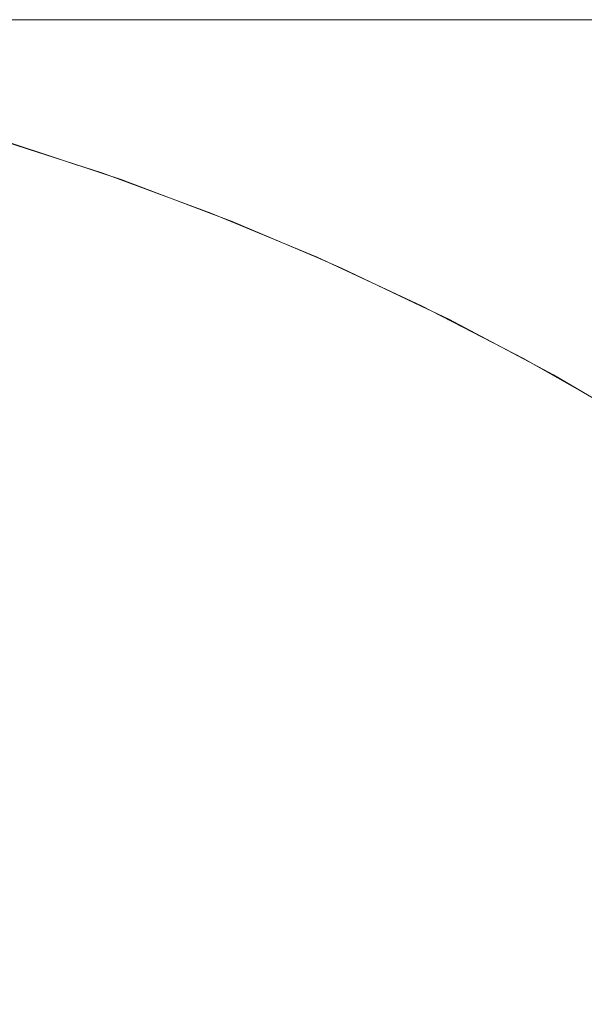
# Model space of a CAD drawing. Header units: centimetres. Extents: x -26 to 27.3, y -21.7 to -19.9.
# Tile 94 of 202: x -8.1605 to -8.1403, y -19.8951 to -19.8599. Entities that reach past the tile are written whole.
import ezdxf

# ---------------------------------------------------------------- set-up
doc = ezdxf.new("R2010")
doc.units = ezdxf.units.CM
doc.header["$LTSCALE"] = 2.54
doc.layers.add('Lucido design-1', color=7, linetype='Continuous')

# ---------------------------------------------------------------- blocks, each defined once
blk = doc.blocks.new('Gruppo-4-1')
at = {"color": 7, "linetype": 'Continuous', "lineweight": 9}
for points, invisible_edges in [([(27.209853, -19.859935, 330.489196), (27.209853, -19.859888, 330.486121), (-25.890147, -19.859888, 330.486121), (-25.890147, -19.859935, 330.489196)], 8), ([(-25.890147, -19.859888, 329.886121), (-8.064718, -19.859888, 330.271699), (-8.072527, -19.859888, 330.268367)], 9), ([(-25.890147, -19.859888, 329.886121), (-8.048712, -19.859888, 330.277355), (-8.056775, -19.859888, 330.274697)], 9), ([(-25.890147, -19.859888, 329.886121), (-8.155849, -19.859888, 330.198116), (-8.160453, -19.859888, 330.190983)], 9), ([(-8.056775, -19.859888, 330.274697), (-8.064718, -19.859888, 330.271699), (-25.890147, -19.859888, 329.886121)], 10), ([(-8.072527, -19.859888, 330.268367), (-8.080188, -19.859888, 330.264707), (-25.890147, -19.859888, 329.886121)], 10), ([(-25.890147, -19.859888, 329.886121), (-25.890147, -19.859888, 330.486121), (-8.007108, -19.859888, 330.285401), (-8.015551, -19.859888, 330.284502)], 10), ([(-8.015551, -19.859888, 330.284502), (-8.023947, -19.859888, 330.283245), (-25.890147, -19.859888, 329.886121)], 10), ([(-25.890147, -19.859888, 329.886121), (-8.134538, -19.859888, 330.224509), (-8.140281, -19.859888, 330.218256)], 9), ([(-25.890147, -19.859888, 329.886121), (-8.115791, -19.859888, 330.241729), (-8.122282, -19.859888, 330.236256)], 9), ([(-25.890147, -19.859888, 329.886121), (-8.102142, -19.859888, 330.251823), (-8.109074, -19.859888, 330.246921)], 9), ([(-25.890147, -19.859888, 329.886121), (-8.087686, -19.859888, 330.260724), (-8.095008, -19.859888, 330.256427)], 9), ([(-8.080188, -19.859888, 330.264707), (-8.087686, -19.859888, 330.260724), (-25.890147, -19.859888, 329.886121)], 10), ([(-25.890147, -19.859888, 329.886121), (-8.032283, -19.859888, 330.281633), (-8.040543, -19.859888, 330.279668)], 9), ([(-8.023947, -19.859888, 330.283245), (-8.032283, -19.859888, 330.281633), (-25.890147, -19.859888, 329.886121)], 10), ([(-25.890147, -19.859888, 329.886121), (-8.145754, -19.859888, 330.211765), (-8.150946, -19.859888, 330.205048)], 9), ([(-25.890147, -19.859888, 329.886121), (-8.128535, -19.859888, 330.230513), (-8.134538, -19.859888, 330.224509)], 9), ([(-8.140281, -19.859888, 330.218256), (-8.145754, -19.859888, 330.211765), (-25.890147, -19.859888, 329.886121)], 10), ([(-8.109074, -19.859888, 330.246921), (-8.115791, -19.859888, 330.241729), (-25.890147, -19.859888, 329.886121)], 10), ([(-8.122282, -19.859888, 330.236256), (-8.128535, -19.859888, 330.230513), (-25.890147, -19.859888, 329.886121)], 10), ([(-8.095008, -19.859888, 330.256427), (-8.102142, -19.859888, 330.251823), (-25.890147, -19.859888, 329.886121)], 10), ([(-8.040543, -19.859888, 330.279668), (-8.048712, -19.859888, 330.277355), (-25.890147, -19.859888, 329.886121)], 10), ([(-8.150946, -19.859888, 330.205048), (-8.155849, -19.859888, 330.198116), (-25.890147, -19.859888, 329.886121)], 10), ([(-25.890147, -19.859888, 330.486121), (9.309853, -19.859888, 330.286121), (-7.990147, -19.859888, 330.286121)], 9), ([(9.309853, -19.859888, 330.286121), (-25.890147, -19.859888, 330.486121), (27.209853, -19.859888, 330.486121)], 9), ([(-7.990147, -19.859888, 330.286121), (-7.998635, -19.859888, 330.285941), (-25.890147, -19.859888, 330.486121)], 10), ([(-7.998635, -19.859888, 330.285941), (-8.007108, -19.859888, 330.285401), (-25.890147, -19.859888, 330.486121)], 10), ([(-25.890147, -19.859935, 330.489196), (-25.890147, -19.860002, 330.490482), (27.209853, -19.860002, 330.490482), (27.209853, -19.859935, 330.489196)], 10), ([(27.209853, -19.860149, 330.493342), (27.209853, -19.860002, 330.490482), (-25.890147, -19.860002, 330.490482), (-25.890147, -19.860149, 330.493342)], 10), ([(-8.164839, -19.859983, 330.174199), (-8.160944, -19.859983, 330.181534), (-8.157336, -19.860249, 330.179519), (-8.161149, -19.860249, 330.172339)], 15), ([(-8.16475, -19.859888, 330.18366), (-8.160453, -19.859888, 330.190983), (-8.15674, -19.859983, 330.188697), (-8.160944, -19.859983, 330.181534)], 14), ([(-8.160944, -19.859983, 330.181534), (-8.15674, -19.859983, 330.188697), (-8.153221, -19.860249, 330.18653), (-8.157336, -19.860249, 330.179519)], 15), ([(-8.160453, -19.859888, 330.190983), (-8.155849, -19.859888, 330.198116), (-8.152237, -19.859983, 330.195675), (-8.15674, -19.859983, 330.188697)], 14), ([(-8.15674, -19.859983, 330.188697), (-8.152237, -19.859983, 330.195675), (-8.148813, -19.860249, 330.193361), (-8.153221, -19.860249, 330.18653)], 15), ([(-8.155849, -19.859888, 330.198116), (-8.150946, -19.859888, 330.205048), (-8.147441, -19.859983, 330.202456), (-8.152237, -19.859983, 330.195675)], 14), ([(-8.152237, -19.859983, 330.195675), (-8.147441, -19.859983, 330.202456), (-8.144119, -19.860249, 330.199998), (-8.148813, -19.860249, 330.193361)], 15), ([(-8.150946, -19.859888, 330.205048), (-8.145754, -19.859888, 330.211765), (-8.142362, -19.859983, 330.209027), (-8.147441, -19.859983, 330.202456)], 14), ([(-8.147441, -19.859983, 330.202456), (-8.142362, -19.859983, 330.209027), (-8.139147, -19.860249, 330.20643), (-8.144119, -19.860249, 330.199998)], 15), ([(-8.145754, -19.859888, 330.211765), (-8.140281, -19.859888, 330.218256), (-8.137009, -19.859983, 330.215376), (-8.142362, -19.859983, 330.209027)], 14), ([(-8.142362, -19.859983, 330.209027), (-8.137009, -19.859983, 330.215376), (-8.133906, -19.860249, 330.212646), (-8.139147, -19.860249, 330.20643)], 15), ([(-25.890147, -19.860149, 330.493342), (-25.890147, -19.860288, 330.494835), (27.209853, -19.860288, 330.494835), (27.209853, -19.860149, 330.493342)], 10), ([(27.209853, -19.860535, 330.497478), (27.209853, -19.860288, 330.494835), (-25.890147, -19.860288, 330.494835), (-25.890147, -19.860535, 330.497478)], 10), ([(-8.164654, -19.860249, 330.165004), (-8.161149, -19.860249, 330.172339), (-8.157475, -19.860686, 330.170487), (-8.160905, -19.860686, 330.163309)], 15), ([(-8.161149, -19.860249, 330.172339), (-8.157336, -19.860249, 330.179519), (-8.153744, -19.860686, 330.177512), (-8.157475, -19.860686, 330.170487)], 15), ([(-8.157336, -19.860249, 330.179519), (-8.153221, -19.860249, 330.18653), (-8.149718, -19.860686, 330.184373), (-8.153744, -19.860686, 330.177512)], 15), ([(-8.153221, -19.860249, 330.18653), (-8.148813, -19.860249, 330.193361), (-8.145404, -19.860686, 330.191057), (-8.149718, -19.860686, 330.184373)], 15), ([(-8.148813, -19.860249, 330.193361), (-8.144119, -19.860249, 330.199998), (-8.140811, -19.860686, 330.197552), (-8.145404, -19.860686, 330.191057)], 15), ([(-8.144119, -19.860249, 330.199998), (-8.139147, -19.860249, 330.20643), (-8.135946, -19.860686, 330.203846), (-8.140811, -19.860686, 330.197552)], 15), ([(-25.890147, -19.860535, 330.497478), (-25.890147, -19.860764, 330.499171), (27.209853, -19.860764, 330.499171), (27.209853, -19.860535, 330.497478)], 10), ([(27.209853, -19.861093, 330.501599), (27.209853, -19.860764, 330.499171), (-25.890147, -19.860764, 330.499171), (-25.890147, -19.861093, 330.501599)], 10), ([(-8.166836, -19.860686, 330.14855), (-8.164027, -19.860686, 330.155992), (-8.160233, -19.861292, 330.154468), (-8.16298, -19.861292, 330.147187)], 15), ([(-8.164027, -19.860686, 330.155992), (-8.160905, -19.860686, 330.163309), (-8.157179, -19.861292, 330.161625), (-8.160233, -19.861292, 330.154468)], 15), ([(-8.160905, -19.860686, 330.163309), (-8.157475, -19.860686, 330.170487), (-8.153824, -19.861292, 330.168646), (-8.157179, -19.861292, 330.161625)], 15), ([(-8.157475, -19.860686, 330.170487), (-8.153744, -19.860686, 330.177512), (-8.150174, -19.861292, 330.175518), (-8.153824, -19.861292, 330.168646)], 15), ([(-8.153744, -19.860686, 330.177512), (-8.149718, -19.860686, 330.184373), (-8.146236, -19.861292, 330.182229), (-8.150174, -19.861292, 330.175518)], 15), ([(-8.149718, -19.860686, 330.184373), (-8.145404, -19.860686, 330.191057), (-8.142016, -19.861292, 330.188767), (-8.146236, -19.861292, 330.182229)], 15), ([(-8.145404, -19.860686, 330.191057), (-8.140811, -19.860686, 330.197552), (-8.137523, -19.861292, 330.19512), (-8.142016, -19.861292, 330.188767)], 15), ([(-8.140811, -19.860686, 330.197552), (-8.135946, -19.860686, 330.203846), (-8.132764, -19.861292, 330.201277), (-8.137523, -19.861292, 330.19512)], 15), ([(-25.890147, -19.861093, 330.501599), (-25.890147, -19.861428, 330.503483), (27.209853, -19.861428, 330.503483), (27.209853, -19.861093, 330.501599)], 10), ([(27.209853, -19.861823, 330.505696), (27.209853, -19.861428, 330.503483), (-25.890147, -19.861428, 330.503483), (-25.890147, -19.861823, 330.505696)], 10), ([(-8.165416, -19.861292, 330.139797), (-8.16298, -19.861292, 330.147187), (-8.159155, -19.862065, 330.145836), (-8.161537, -19.862065, 330.138609)], 15), ([(-8.16298, -19.861292, 330.147187), (-8.160233, -19.861292, 330.154468), (-8.156468, -19.862065, 330.152955), (-8.159155, -19.862065, 330.145836)], 15), ([(-8.160233, -19.861292, 330.154468), (-8.157179, -19.861292, 330.161625), (-8.153482, -19.862065, 330.159953), (-8.156468, -19.862065, 330.152955)], 15), ([(-8.157179, -19.861292, 330.161625), (-8.153824, -19.861292, 330.168646), (-8.150201, -19.862065, 330.166819), (-8.153482, -19.862065, 330.159953)], 15), ([(-8.153824, -19.861292, 330.168646), (-8.150174, -19.861292, 330.175518), (-8.146632, -19.862065, 330.173539), (-8.150201, -19.862065, 330.166819)], 15), ([(-8.150174, -19.861292, 330.175518), (-8.146236, -19.861292, 330.182229), (-8.142781, -19.862065, 330.180102), (-8.146632, -19.862065, 330.173539)], 15), ([(-8.146236, -19.861292, 330.182229), (-8.142016, -19.861292, 330.188767), (-8.138655, -19.862065, 330.186495), (-8.142781, -19.862065, 330.180102)], 15), ([(-8.142016, -19.861292, 330.188767), (-8.137523, -19.861292, 330.19512), (-8.134261, -19.862065, 330.192708), (-8.138655, -19.862065, 330.186495)], 15), ([(-25.890147, -19.861823, 330.505696), (-25.890147, -19.86228, 330.507761), (27.209853, -19.86228, 330.507761), (27.209853, -19.861823, 330.505696)], 10), ([(-8.165371, -19.862065, 330.123885), (-8.16361, -19.862065, 330.131288), (-8.159721, -19.863005, 330.130275), (-8.161442, -19.863005, 330.123038)], 15), ([(-8.16361, -19.862065, 330.131288), (-8.161537, -19.862065, 330.138609), (-8.157694, -19.863005, 330.137432), (-8.159721, -19.863005, 330.130275)], 15), ([(-8.161537, -19.862065, 330.138609), (-8.159155, -19.862065, 330.145836), (-8.155366, -19.863005, 330.144497), (-8.157694, -19.863005, 330.137432)], 15), ([(-8.159155, -19.862065, 330.145836), (-8.156468, -19.862065, 330.152955), (-8.152739, -19.863005, 330.151456), (-8.155366, -19.863005, 330.144497)], 15), ([(-8.156468, -19.862065, 330.152955), (-8.153482, -19.862065, 330.159953), (-8.14982, -19.863005, 330.158298), (-8.152739, -19.863005, 330.151456)], 15), ([(-8.153482, -19.862065, 330.159953), (-8.150201, -19.862065, 330.166819), (-8.146613, -19.863005, 330.16501), (-8.14982, -19.863005, 330.158298)], 15), ([(-8.150201, -19.862065, 330.166819), (-8.146632, -19.862065, 330.173539), (-8.143124, -19.863005, 330.171579), (-8.146613, -19.863005, 330.16501)], 15), ([(-8.146632, -19.862065, 330.173539), (-8.142781, -19.862065, 330.180102), (-8.139359, -19.863005, 330.177995), (-8.143124, -19.863005, 330.171579)], 15), ([(-8.142781, -19.862065, 330.180102), (-8.138655, -19.862065, 330.186495), (-8.135325, -19.863005, 330.184245), (-8.139359, -19.863005, 330.177995)], 15), ([(27.209853, -19.862723, 330.509763), (27.209853, -19.86228, 330.507761), (-25.890147, -19.86228, 330.507761), (-25.890147, -19.862723, 330.509763)], 10), ([(-25.890147, -19.862723, 330.509763), (-25.890147, -19.863316, 330.511998), (27.209853, -19.863316, 330.511998), (27.209853, -19.862723, 330.509763)], 10), ([(-8.164744, -19.863005, 330.100982), (-8.163956, -19.863005, 330.108379), (-8.160015, -19.864108, 330.107874), (-8.160786, -19.864108, 330.100645)], 15), ([(-8.163956, -19.863005, 330.108379), (-8.162855, -19.863005, 330.115735), (-8.158939, -19.864108, 330.115064), (-8.160015, -19.864108, 330.107874)], 15), ([(-8.162855, -19.863005, 330.115735), (-8.161442, -19.863005, 330.123038), (-8.157559, -19.864108, 330.122201), (-8.158939, -19.864108, 330.115064)], 15), ([(-8.161442, -19.863005, 330.123038), (-8.159721, -19.863005, 330.130275), (-8.155877, -19.864108, 330.129274), (-8.157559, -19.864108, 330.122201)], 15), ([(-8.159721, -19.863005, 330.130275), (-8.157694, -19.863005, 330.137432), (-8.153896, -19.864108, 330.136269), (-8.155877, -19.864108, 330.129274)], 15), ([(-8.157694, -19.863005, 330.137432), (-8.155366, -19.863005, 330.144497), (-8.15162, -19.864108, 330.143173), (-8.153896, -19.864108, 330.136269)], 15), ([(-8.155366, -19.863005, 330.144497), (-8.152739, -19.863005, 330.151456), (-8.149053, -19.864108, 330.149975), (-8.15162, -19.864108, 330.143173)], 15), ([(-8.152739, -19.863005, 330.151456), (-8.14982, -19.863005, 330.158298), (-8.1462, -19.864108, 330.156662), (-8.149053, -19.864108, 330.149975)], 15), ([(-8.14982, -19.863005, 330.158298), (-8.146613, -19.863005, 330.16501), (-8.143065, -19.864108, 330.163221), (-8.1462, -19.864108, 330.156662)], 15), ([(-8.146613, -19.863005, 330.16501), (-8.143124, -19.863005, 330.171579), (-8.139655, -19.864108, 330.169642), (-8.143065, -19.864108, 330.163221)], 15), ([(-8.143124, -19.863005, 330.171579), (-8.139359, -19.863005, 330.177995), (-8.135976, -19.864108, 330.175912), (-8.139655, -19.864108, 330.169642)], 15), ([(27.209853, -19.863793, 330.513793), (27.209853, -19.863316, 330.511998), (-25.890147, -19.863316, 330.511998), (-25.890147, -19.863793, 330.513793)], 10), ([(-25.890147, -19.863793, 330.513793), (-25.890147, -19.864536, 330.516186), (27.209853, -19.864536, 330.516186), (27.209853, -19.863793, 330.513793)], 10), ([(-8.160865, -19.864271, 329.886121), (-8.161402, -19.864108, 330.086121), (-8.157482, -19.865374, 330.086121)], 9), ([(-8.161402, -19.864108, 330.086121), (-8.161248, -19.864108, 330.09339), (-8.157331, -19.865374, 330.093223), (-8.157482, -19.865374, 330.086121)], 7), ([(-8.161248, -19.864108, 330.09339), (-8.160786, -19.864108, 330.100645), (-8.156879, -19.865374, 330.100312), (-8.157331, -19.865374, 330.093223)], 15), ([(-8.156865, -19.86569, 329.881762), (-8.160893, -19.864362, 329.881762), (-8.160865, -19.864271, 329.886121), (-8.157486, -19.865385, 329.886121)], 11), ([(-8.157482, -19.865374, 330.086121), (-8.157486, -19.865385, 329.886121), (-8.160865, -19.864271, 329.886121)], 9), ([(-8.160786, -19.864108, 330.100645), (-8.160015, -19.864108, 330.107874), (-8.156127, -19.865374, 330.107376), (-8.156879, -19.865374, 330.100312)], 15), ([(-8.160015, -19.864108, 330.107874), (-8.158939, -19.864108, 330.115064), (-8.155075, -19.865374, 330.114401), (-8.156127, -19.865374, 330.107376)], 15), ([(-8.158939, -19.864108, 330.115064), (-8.157559, -19.864108, 330.122201), (-8.153726, -19.865374, 330.121375), (-8.155075, -19.865374, 330.114401)], 15), ([(-8.157559, -19.864108, 330.122201), (-8.155877, -19.864108, 330.129274), (-8.152082, -19.865374, 330.128286), (-8.153726, -19.865374, 330.121375)], 15), ([(-8.155877, -19.864108, 330.129274), (-8.153896, -19.864108, 330.136269), (-8.150147, -19.865374, 330.135121), (-8.152082, -19.865374, 330.128286)], 15), ([(-8.153896, -19.864108, 330.136269), (-8.15162, -19.864108, 330.143173), (-8.147923, -19.865374, 330.141867), (-8.150147, -19.865374, 330.135121)], 15), ([(-8.15162, -19.864108, 330.143173), (-8.149053, -19.864108, 330.149975), (-8.145415, -19.865374, 330.148513), (-8.147923, -19.865374, 330.141867)], 15), ([(-8.149053, -19.864108, 330.149975), (-8.1462, -19.864108, 330.156662), (-8.142627, -19.865374, 330.155047), (-8.145415, -19.865374, 330.148513)], 15), ([(-8.1462, -19.864108, 330.156662), (-8.143065, -19.864108, 330.163221), (-8.139565, -19.865374, 330.161456), (-8.142627, -19.865374, 330.155047)], 15), ([(-8.143065, -19.864108, 330.163221), (-8.139655, -19.864108, 330.169642), (-8.136233, -19.865374, 330.16773), (-8.139565, -19.865374, 330.161456)], 15), ([(27.209853, -19.865031, 330.517778), (27.209853, -19.864536, 330.516186), (-25.890147, -19.864536, 330.516186), (-25.890147, -19.865031, 330.517778)], 10), ([(-8.160971, -19.864617, 329.877629), (-8.156953, -19.865941, 329.877629), (-8.157099, -19.866353, 329.873515), (-8.161098, -19.865034, 329.873515)], 15), ([(-8.160893, -19.864362, 329.881762), (-8.156865, -19.86569, 329.881762), (-8.156953, -19.865941, 329.877629), (-8.160971, -19.864617, 329.877629)], 15), ([(-25.890147, -19.865031, 330.517778), (-25.890147, -19.865938, 330.520317), (27.209853, -19.865938, 330.520317), (27.209853, -19.865031, 330.517778)], 10), ([(-8.161098, -19.865034, 329.873515), (-8.157099, -19.866353, 329.873515), (-8.157301, -19.866924, 329.869425), (-8.161276, -19.865613, 329.869425)], 15), ([(-8.161276, -19.865613, 329.869425), (-8.157301, -19.866924, 329.869425), (-8.157558, -19.867653, 329.865368), (-8.161502, -19.866353, 329.865368)], 15), ([(-8.156833, -19.8656, 329.886121), (-8.157486, -19.865385, 329.886121), (-8.157482, -19.865374, 330.086121)], 10), ([(-8.157486, -19.865385, 329.886121), (-8.156833, -19.8656, 329.886121), (-8.156865, -19.86569, 329.881762)], 10), ([(-8.156833, -19.8656, 329.886121), (-8.157482, -19.865374, 330.086121), (-8.15362, -19.866798, 330.086121)], 9), ([(-8.157482, -19.865374, 330.086121), (-8.157331, -19.865374, 330.093223), (-8.153473, -19.866798, 330.093059), (-8.15362, -19.866798, 330.086121)], 7), ([(-8.157331, -19.865374, 330.093223), (-8.156879, -19.865374, 330.100312), (-8.153031, -19.866798, 330.099985), (-8.153473, -19.866798, 330.093059)], 15), ([(-8.156865, -19.86569, 329.881762), (-8.152897, -19.867187, 329.881762), (-8.152996, -19.867434, 329.877629), (-8.156953, -19.865941, 329.877629)], 15), ([(-8.156879, -19.865374, 330.100312), (-8.156127, -19.865374, 330.107376), (-8.152296, -19.866798, 330.106885), (-8.153031, -19.866798, 330.099985)], 15), ([(-8.152897, -19.867187, 329.881762), (-8.156865, -19.86569, 329.881762), (-8.156833, -19.8656, 329.886121), (-8.153625, -19.866811, 329.886121)], 11), ([(-8.15362, -19.866798, 330.086121), (-8.153625, -19.866811, 329.886121), (-8.156833, -19.8656, 329.886121)], 9), ([(-8.156127, -19.865374, 330.107376), (-8.155075, -19.865374, 330.114401), (-8.151269, -19.866798, 330.113749), (-8.152296, -19.866798, 330.106885)], 15), ([(-8.155075, -19.865374, 330.114401), (-8.153726, -19.865374, 330.121375), (-8.149951, -19.866798, 330.120562), (-8.151269, -19.866798, 330.113749)], 15), ([(-8.153726, -19.865374, 330.121375), (-8.152082, -19.865374, 330.128286), (-8.148345, -19.866798, 330.127313), (-8.149951, -19.866798, 330.120562)], 15), ([(-8.152082, -19.865374, 330.128286), (-8.150147, -19.865374, 330.135121), (-8.146454, -19.866798, 330.13399), (-8.148345, -19.866798, 330.127313)], 15), ([(-8.150147, -19.865374, 330.135121), (-8.147923, -19.865374, 330.141867), (-8.144282, -19.866798, 330.140581), (-8.146454, -19.866798, 330.13399)], 15), ([(-8.147923, -19.865374, 330.141867), (-8.145415, -19.865374, 330.148513), (-8.141832, -19.866798, 330.147073), (-8.144282, -19.866798, 330.140581)], 15), ([(-8.145415, -19.865374, 330.148513), (-8.142627, -19.865374, 330.155047), (-8.139108, -19.866798, 330.153456), (-8.141832, -19.866798, 330.147073)], 15), ([(-8.142627, -19.865374, 330.155047), (-8.139565, -19.865374, 330.161456), (-8.136116, -19.866798, 330.159718), (-8.139108, -19.866798, 330.153456)], 15), ([(27.209853, -19.866436, 330.521712), (27.209853, -19.865938, 330.520317), (-25.890147, -19.865938, 330.520317), (-25.890147, -19.866436, 330.521712)], 10), ([(-8.156953, -19.865941, 329.877629), (-8.152996, -19.867434, 329.877629), (-8.153159, -19.867839, 329.873515), (-8.157099, -19.866353, 329.873515)], 15), ([(-8.161502, -19.866353, 329.865368), (-8.157558, -19.867653, 329.865368), (-8.157871, -19.868539, 329.86135), (-8.161777, -19.867251, 329.86135)], 15), ([(-8.157099, -19.866353, 329.873515), (-8.153159, -19.867839, 329.873515), (-8.153385, -19.868402, 329.869425), (-8.157301, -19.866924, 329.869425)], 15), ([(-25.890147, -19.866436, 330.521712), (-25.890147, -19.867517, 330.524383), (27.209853, -19.867517, 330.524383), (27.209853, -19.866436, 330.521712)], 10), ([(-8.157301, -19.866924, 329.869425), (-8.153385, -19.868402, 329.869425), (-8.153673, -19.869119, 329.865368), (-8.157558, -19.867653, 329.865368)], 15), ([(-8.152861, -19.867099, 329.886121), (-8.153625, -19.866811, 329.886121), (-8.15362, -19.866798, 330.086121)], 10), ([(-8.153625, -19.866811, 329.886121), (-8.152861, -19.867099, 329.886121), (-8.152897, -19.867187, 329.881762)], 10), ([(-8.152861, -19.867099, 329.886121), (-8.15362, -19.866798, 330.086121), (-8.149823, -19.868378, 330.086121)], 9), ([(-8.15362, -19.866798, 330.086121), (-8.153473, -19.866798, 330.093059), (-8.149679, -19.868378, 330.092898), (-8.149823, -19.868378, 330.086121)], 7), ([(-8.153473, -19.866798, 330.093059), (-8.153031, -19.866798, 330.099985), (-8.149248, -19.868378, 330.099663), (-8.149679, -19.868378, 330.092898)], 15), ([(-8.153031, -19.866798, 330.099985), (-8.152296, -19.866798, 330.106885), (-8.14853, -19.868378, 330.106403), (-8.149248, -19.868378, 330.099663)], 15), ([(-8.148996, -19.868852, 329.881762), (-8.152897, -19.867187, 329.881762), (-8.152861, -19.867099, 329.886121), (-8.149829, -19.868393, 329.886121)], 11), ([(-8.149823, -19.868378, 330.086121), (-8.149829, -19.868393, 329.886121), (-8.152861, -19.867099, 329.886121)], 9), ([(-8.152296, -19.866798, 330.106885), (-8.151269, -19.866798, 330.113749), (-8.147526, -19.868378, 330.113107), (-8.14853, -19.868378, 330.106403)], 15), ([(-8.151269, -19.866798, 330.113749), (-8.149951, -19.866798, 330.120562), (-8.146239, -19.868378, 330.119762), (-8.147526, -19.868378, 330.113107)], 15), ([(-8.149951, -19.866798, 330.120562), (-8.148345, -19.866798, 330.127313), (-8.144671, -19.868378, 330.126356), (-8.146239, -19.868378, 330.119762)], 15), ([(-8.148345, -19.866798, 330.127313), (-8.146454, -19.866798, 330.13399), (-8.142824, -19.868378, 330.132878), (-8.144671, -19.868378, 330.126356)], 15), ([(-8.146454, -19.866798, 330.13399), (-8.144282, -19.866798, 330.140581), (-8.140702, -19.868378, 330.139316), (-8.142824, -19.868378, 330.132878)], 15), ([(-8.144282, -19.866798, 330.140581), (-8.141832, -19.866798, 330.147073), (-8.138309, -19.868378, 330.145658), (-8.140702, -19.868378, 330.139316)], 15), ([(-8.141832, -19.866798, 330.147073), (-8.139108, -19.866798, 330.153456), (-8.135649, -19.868378, 330.151892), (-8.138309, -19.868378, 330.145658)], 15), ([(-8.161777, -19.867251, 329.86135), (-8.157871, -19.868539, 329.86135), (-8.158239, -19.869579, 329.857377), (-8.162101, -19.868307, 329.857377)], 15), ([(-8.152996, -19.867434, 329.877629), (-8.149106, -19.869094, 329.877629), (-8.149285, -19.869492, 329.873515), (-8.153159, -19.867839, 329.873515)], 15), ([(-8.152897, -19.867187, 329.881762), (-8.148996, -19.868852, 329.881762), (-8.149106, -19.869094, 329.877629), (-8.152996, -19.867434, 329.877629)], 15), ([(27.209853, -19.868005, 330.525586), (27.209853, -19.867517, 330.524383), (-25.890147, -19.867517, 330.524383), (-25.890147, -19.868005, 330.525586)], 10), ([(-8.157558, -19.867653, 329.865368), (-8.153673, -19.869119, 329.865368), (-8.154023, -19.869991, 329.86135), (-8.157871, -19.868539, 329.86135)], 15), ([(-25.890147, -19.868005, 330.525586), (-25.890147, -19.869273, 330.528376), (27.209853, -19.869273, 330.528376), (27.209853, -19.868005, 330.525586)], 10), ([(-8.153159, -19.867839, 329.873515), (-8.149285, -19.869492, 329.873515), (-8.149535, -19.870044, 329.869425), (-8.153385, -19.868402, 329.869425)], 15), ([(-8.162101, -19.868307, 329.857377), (-8.158239, -19.869579, 329.857377), (-8.15866, -19.870772, 329.853456), (-8.162471, -19.869516, 329.853456)], 15), ([(-8.153385, -19.868402, 329.869425), (-8.149535, -19.870044, 329.869425), (-8.149854, -19.870749, 329.865368), (-8.153673, -19.869119, 329.865368)], 15), ([(-8.148957, -19.868765, 329.886121), (-8.149829, -19.868393, 329.886121), (-8.149823, -19.868378, 330.086121)], 10), ([(-8.149829, -19.868393, 329.886121), (-8.148957, -19.868765, 329.886121), (-8.148996, -19.868852, 329.881762)], 10), ([(-8.148957, -19.868765, 329.886121), (-8.149823, -19.868378, 330.086121), (-8.146098, -19.870112, 330.086121)], 9), ([(-8.149823, -19.868378, 330.086121), (-8.149679, -19.868378, 330.092898), (-8.145957, -19.870112, 330.09274), (-8.146098, -19.870112, 330.086121)], 7), ([(-8.149679, -19.868378, 330.092898), (-8.149248, -19.868378, 330.099663), (-8.145536, -19.870112, 330.099347), (-8.145957, -19.870112, 330.09274)], 15), ([(-8.149248, -19.868378, 330.099663), (-8.14853, -19.868378, 330.106403), (-8.144835, -19.870112, 330.10593), (-8.145536, -19.870112, 330.099347)], 15), ([(-8.14853, -19.868378, 330.106403), (-8.147526, -19.868378, 330.113107), (-8.143855, -19.870112, 330.112477), (-8.144835, -19.870112, 330.10593)], 15), ([(-8.147526, -19.868378, 330.113107), (-8.146239, -19.868378, 330.119762), (-8.142598, -19.870112, 330.118977), (-8.143855, -19.870112, 330.112477)], 15), ([(-8.146239, -19.868378, 330.119762), (-8.144671, -19.868378, 330.126356), (-8.141066, -19.870112, 330.125418), (-8.142598, -19.870112, 330.118977)], 15), ([(-8.144671, -19.868378, 330.126356), (-8.142824, -19.868378, 330.132878), (-8.139262, -19.870112, 330.131787), (-8.141066, -19.870112, 330.125418)], 15), ([(-8.142824, -19.868378, 330.132878), (-8.140702, -19.868378, 330.139316), (-8.13719, -19.870112, 330.138075), (-8.139262, -19.870112, 330.131787)], 15), ([(-8.140702, -19.868378, 330.139316), (-8.138309, -19.868378, 330.145658), (-8.134852, -19.870112, 330.144269), (-8.13719, -19.870112, 330.138075)], 15), ([(-8.157871, -19.868539, 329.86135), (-8.154023, -19.869991, 329.86135), (-8.154435, -19.871015, 329.857377), (-8.158239, -19.869579, 329.857377)], 15), ([(-8.148996, -19.868852, 329.881762), (-8.145169, -19.87068, 329.881762), (-8.145289, -19.870918, 329.877629), (-8.149106, -19.869094, 329.877629)], 15), ([(-8.145169, -19.87068, 329.881762), (-8.148996, -19.868852, 329.881762), (-8.148957, -19.868765, 329.886121), (-8.146105, -19.870128, 329.886121)], 11), ([(-8.146098, -19.870112, 330.086121), (-8.146105, -19.870128, 329.886121), (-8.148957, -19.868765, 329.886121)], 9), ([(-8.153673, -19.869119, 329.865368), (-8.149854, -19.870749, 329.865368), (-8.150241, -19.871605, 329.86135), (-8.154023, -19.869991, 329.86135)], 15), ([(-8.149106, -19.869094, 329.877629), (-8.145289, -19.870918, 329.877629), (-8.145486, -19.871308, 329.873515), (-8.149285, -19.869492, 329.873515)], 15), ([(27.209853, -19.869736, 330.529396), (27.209853, -19.869273, 330.528376), (-25.890147, -19.869273, 330.528376), (-25.890147, -19.869736, 330.529396)], 10), ([(-8.162471, -19.869516, 329.853456), (-8.15866, -19.870772, 329.853456), (-8.159135, -19.872115, 329.849594), (-8.162888, -19.870878, 329.849594)], 15), ([(-8.158239, -19.869579, 329.857377), (-8.154435, -19.871015, 329.857377), (-8.154907, -19.872189, 329.853456), (-8.15866, -19.870772, 329.853456)], 15), ([(-8.149285, -19.869492, 329.873515), (-8.145486, -19.871308, 329.873515), (-8.145759, -19.871849, 329.869425), (-8.149535, -19.870044, 329.869425)], 15), ([(-25.890147, -19.869736, 330.529396), (-25.890147, -19.871201, 330.532289), (27.209853, -19.871201, 330.532289), (27.209853, -19.869736, 330.529396)], 10), ([(-8.154023, -19.869991, 329.86135), (-8.150241, -19.871605, 329.86135), (-8.150695, -19.872611, 329.857377), (-8.154435, -19.871015, 329.857377)], 15), ([(-8.149535, -19.870044, 329.869425), (-8.145759, -19.871849, 329.869425), (-8.146107, -19.872539, 329.865368), (-8.149854, -19.870749, 329.865368)], 15), ([(-8.145127, -19.870595, 329.886121), (-8.146105, -19.870128, 329.886121), (-8.146098, -19.870112, 330.086121)], 10), ([(-8.146105, -19.870128, 329.886121), (-8.145127, -19.870595, 329.886121), (-8.145169, -19.87068, 329.881762)], 10), ([(-8.145127, -19.870595, 329.886121), (-8.146098, -19.870112, 330.086121), (-8.14245, -19.871996, 330.086121)], 9), ([(-8.146098, -19.870112, 330.086121), (-8.145957, -19.870112, 330.09274), (-8.142313, -19.871996, 330.092585), (-8.14245, -19.871996, 330.086121)], 7), ([(-8.145957, -19.870112, 330.09274), (-8.145536, -19.870112, 330.099347), (-8.141902, -19.871996, 330.099038), (-8.142313, -19.871996, 330.092585)], 15), ([(-8.145536, -19.870112, 330.099347), (-8.144835, -19.870112, 330.10593), (-8.141217, -19.871996, 330.105467), (-8.141902, -19.871996, 330.099038)], 15), ([(-8.144835, -19.870112, 330.10593), (-8.143855, -19.870112, 330.112477), (-8.140259, -19.871996, 330.111861), (-8.141217, -19.871996, 330.105467)], 15), ([(-8.143855, -19.870112, 330.112477), (-8.142598, -19.870112, 330.118977), (-8.139032, -19.871996, 330.118209), (-8.140259, -19.871996, 330.111861)], 15), ([(-8.142598, -19.870112, 330.118977), (-8.141066, -19.870112, 330.125418), (-8.137536, -19.871996, 330.124499), (-8.139032, -19.871996, 330.118209)], 15), ([(-8.141066, -19.870112, 330.125418), (-8.139262, -19.870112, 330.131787), (-8.135774, -19.871996, 330.130719), (-8.137536, -19.871996, 330.124499)], 15), ([(-8.141424, -19.87267, 329.881762), (-8.145169, -19.87068, 329.881762), (-8.145127, -19.870595, 329.886121), (-8.142459, -19.872012, 329.886121)], 11), ([(-8.14245, -19.871996, 330.086121), (-8.142459, -19.872012, 329.886121), (-8.145127, -19.870595, 329.886121)], 9), ([(-8.162888, -19.870878, 329.849594), (-8.159135, -19.872115, 329.849594), (-8.159662, -19.873606, 329.845798), (-8.163351, -19.87239, 329.845798)], 15), ([(-8.15866, -19.870772, 329.853456), (-8.154907, -19.872189, 329.853456), (-8.155438, -19.873511, 329.849594), (-8.159135, -19.872115, 329.849594)], 15), ([(-8.149854, -19.870749, 329.865368), (-8.146107, -19.872539, 329.865368), (-8.14653, -19.873378, 329.86135), (-8.150241, -19.871605, 329.86135)], 15), ([(-8.145289, -19.870918, 329.877629), (-8.141554, -19.872902, 329.877629), (-8.141767, -19.873283, 329.873515), (-8.145486, -19.871308, 329.873515)], 15), ([(-8.145169, -19.87068, 329.881762), (-8.141424, -19.87267, 329.881762), (-8.141554, -19.872902, 329.877629), (-8.145289, -19.870918, 329.877629)], 15), ([(27.209853, -19.871627, 330.533133), (27.209853, -19.871201, 330.532289), (-25.890147, -19.871201, 330.532289), (-25.890147, -19.871627, 330.533133)], 10), ([(-8.154435, -19.871015, 329.857377), (-8.150695, -19.872611, 329.857377), (-8.151216, -19.873764, 329.853456), (-8.154907, -19.872189, 329.853456)], 15), ([(-8.145486, -19.871308, 329.873515), (-8.141767, -19.873283, 329.873515), (-8.142062, -19.873812, 329.869425), (-8.145759, -19.871849, 329.869425)], 15), ([(-25.890147, -19.871627, 330.533133), (-25.890147, -19.873297, 330.536115), (27.209853, -19.873297, 330.536115), (27.209853, -19.871627, 330.533133)], 10), ([(-8.150241, -19.871605, 329.86135), (-8.14653, -19.873378, 329.86135), (-8.147027, -19.874364, 329.857377), (-8.150695, -19.872611, 329.857377)], 15), ([(-8.145759, -19.871849, 329.869425), (-8.142062, -19.873812, 329.869425), (-8.142439, -19.874487, 329.865368), (-8.146107, -19.872539, 329.865368)], 15), ([(-8.141378, -19.872587, 329.886121), (-8.142459, -19.872012, 329.886121), (-8.14245, -19.871996, 330.086121)], 10), ([(-8.142459, -19.872012, 329.886121), (-8.141378, -19.872587, 329.886121), (-8.141424, -19.87267, 329.881762)], 10), ([(-8.141378, -19.872587, 329.886121), (-8.14245, -19.871996, 330.086121), (-8.138886, -19.874026, 330.086121)], 9), ([(-8.14245, -19.871996, 330.086121), (-8.142313, -19.871996, 330.092585), (-8.138752, -19.874026, 330.092434), (-8.138886, -19.874026, 330.086121)], 7), ([(-8.142313, -19.871996, 330.092585), (-8.141902, -19.871996, 330.099038), (-8.13835, -19.874026, 330.098735), (-8.138752, -19.874026, 330.092434)], 15), ([(-8.141902, -19.871996, 330.099038), (-8.141217, -19.871996, 330.105467), (-8.137681, -19.874026, 330.105014), (-8.13835, -19.874026, 330.098735)], 15), ([(-8.141217, -19.871996, 330.105467), (-8.140259, -19.871996, 330.111861), (-8.136747, -19.874026, 330.111258), (-8.137681, -19.874026, 330.105014)], 15), ([(-8.163351, -19.87239, 329.845798), (-8.159662, -19.873606, 329.845798), (-8.160239, -19.87524, 329.842072), (-8.163859, -19.874047, 329.842072)], 15), ([(-8.159135, -19.872115, 329.849594), (-8.155438, -19.873511, 329.849594), (-8.156027, -19.874977, 329.845798), (-8.159662, -19.873606, 329.845798)], 15), ([(-8.154907, -19.872189, 329.853456), (-8.151216, -19.873764, 329.853456), (-8.151803, -19.875062, 329.849594), (-8.155438, -19.873511, 329.849594)], 15), ([(-8.150695, -19.872611, 329.857377), (-8.147027, -19.874364, 329.857377), (-8.147596, -19.875494, 329.853456), (-8.151216, -19.873764, 329.853456)], 15), ([(-8.146107, -19.872539, 329.865368), (-8.142439, -19.874487, 329.865368), (-8.142898, -19.875308, 329.86135), (-8.14653, -19.873378, 329.86135)], 15), ([(-8.141424, -19.87267, 329.881762), (-8.137766, -19.874816, 329.881762), (-8.137906, -19.875043, 329.877629), (-8.141554, -19.872902, 329.877629)], 15), ([(-8.137766, -19.874816, 329.881762), (-8.141424, -19.87267, 329.881762), (-8.141378, -19.872587, 329.886121), (-8.138896, -19.874043, 329.886121)], 11), ([(-8.138886, -19.874026, 330.086121), (-8.138896, -19.874043, 329.886121), (-8.141378, -19.872587, 329.886121)], 9), ([(-8.141554, -19.872902, 329.877629), (-8.137906, -19.875043, 329.877629), (-8.138135, -19.875414, 329.873515), (-8.141767, -19.873283, 329.873515)], 15), ([(27.209853, -19.873675, 330.536791), (27.209853, -19.873297, 330.536115), (-25.890147, -19.873297, 330.536115), (-25.890147, -19.873675, 330.536791)], 10), ([(-8.14653, -19.873378, 329.86135), (-8.142898, -19.875308, 329.86135), (-8.143436, -19.876271, 329.857377), (-8.147027, -19.874364, 329.857377)], 15), ([(-8.141767, -19.873283, 329.873515), (-8.138135, -19.875414, 329.873515), (-8.138452, -19.87593, 329.869425), (-8.142062, -19.873812, 329.869425)], 15), ([(-25.890147, -19.873675, 330.536791), (-25.890147, -19.875558, 330.539846), (27.209853, -19.875558, 330.539846), (27.209853, -19.873675, 330.536791)], 10), ([(-8.159662, -19.873606, 329.845798), (-8.156027, -19.874977, 329.845798), (-8.156674, -19.876586, 329.842072), (-8.160239, -19.87524, 329.842072)], 15), ([(-8.155438, -19.873511, 329.849594), (-8.151803, -19.875062, 329.849594), (-8.152454, -19.876502, 329.845798), (-8.156027, -19.874977, 329.845798)], 15), ([(-8.151216, -19.873764, 329.853456), (-8.147596, -19.875494, 329.853456), (-8.148237, -19.876765, 329.849594), (-8.151803, -19.875062, 329.849594)], 15), ([(-8.142062, -19.873812, 329.869425), (-8.138452, -19.87593, 329.869425), (-8.138858, -19.876589, 329.865368), (-8.142439, -19.874487, 329.865368)], 15), ([(-8.163859, -19.874047, 329.842072), (-8.160239, -19.87524, 329.842072), (-8.160867, -19.877017, 329.838425), (-8.16441, -19.875849, 329.838425)], 15), ([(-8.147027, -19.874364, 329.857377), (-8.143436, -19.876271, 329.857377), (-8.144053, -19.877376, 329.853456), (-8.147596, -19.875494, 329.853456)], 15), ([(-8.142439, -19.874487, 329.865368), (-8.138858, -19.876589, 329.865368), (-8.13935, -19.877389, 329.86135), (-8.142898, -19.875308, 329.86135)], 15), ([(-8.156027, -19.874977, 329.845798), (-8.152454, -19.876502, 329.845798), (-8.153168, -19.878082, 329.842072), (-8.156674, -19.876586, 329.842072)], 15), ([(-8.151803, -19.875062, 329.849594), (-8.148237, -19.876765, 329.849594), (-8.148949, -19.878177, 329.845798), (-8.152454, -19.876502, 329.845798)], 15), ([(27.209853, -19.875877, 330.540363), (27.209853, -19.875558, 330.539846), (-25.890147, -19.875558, 330.539846), (-25.890147, -19.875877, 330.540363)], 10), ([(-8.160239, -19.87524, 329.842072), (-8.156674, -19.876586, 329.842072), (-8.157376, -19.878334, 329.838425), (-8.160867, -19.877017, 329.838425)], 15), ([(-8.147596, -19.875494, 329.853456), (-8.144053, -19.877376, 329.853456), (-8.144747, -19.878619, 329.849594), (-8.148237, -19.876765, 329.849594)], 15), ([(-8.142898, -19.875308, 329.86135), (-8.13935, -19.877389, 329.86135), (-8.139929, -19.878329, 329.857377), (-8.143436, -19.876271, 329.857377)], 15), ([(-25.890147, -19.875877, 330.540363), (-25.890147, -19.87798, 330.543474), (27.209853, -19.87798, 330.543474), (27.209853, -19.875877, 330.540363)], 10), ([(-8.143436, -19.876271, 329.857377), (-8.139929, -19.878329, 329.857377), (-8.140592, -19.879406, 329.853456), (-8.144053, -19.877376, 329.853456)], 15), ([(-8.156674, -19.876586, 329.842072), (-8.153168, -19.878082, 329.842072), (-8.153944, -19.879798, 329.838425), (-8.157376, -19.878334, 329.838425)], 15), ([(-8.152454, -19.876502, 329.845798), (-8.148949, -19.878177, 329.845798), (-8.14973, -19.879725, 329.842072), (-8.153168, -19.878082, 329.842072)], 15), ([(-8.148237, -19.876765, 329.849594), (-8.144747, -19.878619, 329.849594), (-8.145518, -19.879999, 329.845798), (-8.148949, -19.878177, 329.845798)], 15), ([(-8.160867, -19.877017, 329.838425), (-8.157376, -19.878334, 329.838425), (-8.158133, -19.880217, 329.83486), (-8.161543, -19.878931, 329.83486)], 15), ([(-8.144053, -19.877376, 329.853456), (-8.140592, -19.879406, 329.853456), (-8.141339, -19.880619, 329.849594), (-8.144747, -19.878619, 329.849594)], 15), ([(27.209853, -19.878229, 330.543844), (27.209853, -19.87798, 330.543474), (-25.890147, -19.87798, 330.543474), (-25.890147, -19.878229, 330.543844)], 10), ([(-25.890147, -19.878229, 330.543844), (-25.890147, -19.880557, 330.546994), (27.209853, -19.880557, 330.546994), (27.209853, -19.878229, 330.543844)], 10), ([(-8.157376, -19.878334, 329.838425), (-8.153944, -19.879798, 329.838425), (-8.15478, -19.881648, 329.83486), (-8.158133, -19.880217, 329.83486)], 15), ([(-8.153168, -19.878082, 329.842072), (-8.14973, -19.879725, 329.842072), (-8.150578, -19.881407, 329.838425), (-8.153944, -19.879798, 329.838425)], 15), ([(-8.148949, -19.878177, 329.845798), (-8.145518, -19.879999, 329.845798), (-8.146364, -19.881513, 329.842072), (-8.14973, -19.879725, 329.842072)], 15), ([(-8.139929, -19.878329, 329.857377), (-8.136513, -19.880534, 329.857377), (-8.137221, -19.881582, 329.853456), (-8.140592, -19.879406, 329.853456)], 15), ([(-8.144747, -19.878619, 329.849594), (-8.141339, -19.880619, 329.849594), (-8.142168, -19.881965, 329.845798), (-8.145518, -19.879999, 329.845798)], 15), ([(-8.161543, -19.878931, 329.83486), (-8.158133, -19.880217, 329.83486), (-8.158943, -19.882233, 329.831386), (-8.162267, -19.880979, 329.831386)], 15), ([(-8.140592, -19.879406, 329.853456), (-8.137221, -19.881582, 329.853456), (-8.138019, -19.882762, 329.849594), (-8.141339, -19.880619, 329.849594)], 15), ([(-8.14973, -19.879725, 329.842072), (-8.146364, -19.881513, 329.842072), (-8.147282, -19.883157, 329.838425), (-8.150578, -19.881407, 329.838425)], 15), ([(-8.153944, -19.879798, 329.838425), (-8.150578, -19.881407, 329.838425), (-8.151492, -19.883219, 329.83486), (-8.15478, -19.881648, 329.83486)], 15), ([(-8.145518, -19.879999, 329.845798), (-8.142168, -19.881965, 329.845798), (-8.143077, -19.883441, 329.842072), (-8.146364, -19.881513, 329.842072)], 15), ([(-8.158133, -19.880217, 329.83486), (-8.15478, -19.881648, 329.83486), (-8.155675, -19.883627, 329.831386), (-8.158943, -19.882233, 329.831386)], 15), ([(27.209853, -19.880728, 330.547225), (27.209853, -19.880557, 330.546994), (-25.890147, -19.880557, 330.546994), (-25.890147, -19.880728, 330.547225)], 10), ([(-25.890147, -19.880728, 330.547225), (-25.890147, -19.883286, 330.550399), (27.209853, -19.883286, 330.550399), (27.209853, -19.880728, 330.547225)], 10), ([(-8.141339, -19.880619, 329.849594), (-8.138019, -19.882762, 329.849594), (-8.138904, -19.884071, 329.845798), (-8.142168, -19.881965, 329.845798)], 15), ([(-8.162267, -19.880979, 329.831386), (-8.158943, -19.882233, 329.831386), (-8.159804, -19.884377, 329.828006), (-8.163036, -19.883158, 329.828006)], 15), ([(-8.150578, -19.881407, 329.838425), (-8.147282, -19.883157, 329.838425), (-8.148272, -19.884929, 329.83486), (-8.151492, -19.883219, 329.83486)], 15), ([(-8.146364, -19.881513, 329.842072), (-8.143077, -19.883441, 329.842072), (-8.144065, -19.885045, 329.838425), (-8.147282, -19.883157, 329.838425)], 15), ([(-8.15478, -19.881648, 329.83486), (-8.151492, -19.883219, 329.83486), (-8.15247, -19.885159, 329.831386), (-8.155675, -19.883627, 329.831386)], 15), ([(-8.158943, -19.882233, 329.831386), (-8.155675, -19.883627, 329.831386), (-8.156627, -19.885733, 329.828006), (-8.159804, -19.884377, 329.828006)], 15), ([(-8.142168, -19.881965, 329.845798), (-8.138904, -19.884071, 329.845798), (-8.139875, -19.885508, 329.842072), (-8.143077, -19.883441, 329.842072)], 15), ([(27.209853, -19.883369, 330.550502), (27.209853, -19.883286, 330.550399), (-25.890147, -19.883286, 330.550399), (-25.890147, -19.883369, 330.550502)], 10), ([(-8.163036, -19.883158, 329.828006), (-8.159804, -19.884377, 329.828006), (-8.160716, -19.886646, 329.824726), (-8.163851, -19.885463, 329.824726)], 15), ([(-8.151492, -19.883219, 329.83486), (-8.148272, -19.884929, 329.83486), (-8.149332, -19.886826, 329.831386), (-8.15247, -19.885159, 329.831386)], 15), ([(-8.147282, -19.883157, 329.838425), (-8.144065, -19.885045, 329.838425), (-8.145129, -19.886774, 329.83486), (-8.148272, -19.884929, 329.83486)], 15), ([(-25.890147, -19.883369, 330.550502), (-25.890147, -19.886149, 330.553668), (27.209853, -19.886149, 330.553668), (27.209853, -19.883369, 330.550502)], 10), ([(-8.155675, -19.883627, 329.831386), (-8.15247, -19.885159, 329.831386), (-8.15351, -19.887223, 329.828006), (-8.156627, -19.885733, 329.828006)], 15), ([(-8.143077, -19.883441, 329.842072), (-8.139875, -19.885508, 329.842072), (-8.14093, -19.887069, 329.838425), (-8.144065, -19.885045, 329.838425)], 15), ([(-8.159804, -19.884377, 329.828006), (-8.156627, -19.885733, 329.828006), (-8.157634, -19.887961, 329.824726), (-8.160716, -19.886646, 329.824726)], 15), ([(-8.148272, -19.884929, 329.83486), (-8.145129, -19.886774, 329.83486), (-8.146268, -19.888624, 329.831386), (-8.149332, -19.886826, 329.831386)], 15), ([(-8.144065, -19.885045, 329.838425), (-8.14093, -19.887069, 329.838425), (-8.142066, -19.88875, 329.83486), (-8.145129, -19.886774, 329.83486)], 15), ([(-8.15247, -19.885159, 329.831386), (-8.149332, -19.886826, 329.831386), (-8.150459, -19.888843, 329.828006), (-8.15351, -19.887223, 329.828006)], 15), ([(-8.156627, -19.885733, 329.828006), (-8.15351, -19.887223, 329.828006), (-8.154611, -19.889406, 329.824726), (-8.157634, -19.887961, 329.824726)], 15), ([(-8.139875, -19.885508, 329.842072), (-8.136763, -19.887709, 329.842072), (-8.137883, -19.889223, 329.838425), (-8.14093, -19.887069, 329.838425)], 15), ([(-25.890147, -19.886149, 330.553668), (-25.890147, -19.886161, 330.55368), (27.209853, -19.886161, 330.55368), (27.209853, -19.886149, 330.553668)], 10), ([(27.209853, -19.889063, 330.556718), (27.209853, -19.886161, 330.55368), (-25.890147, -19.886161, 330.55368), (-25.890147, -19.889063, 330.556718)], 10), ([(-8.160716, -19.886646, 329.824726), (-8.157634, -19.887961, 329.824726), (-8.158694, -19.890307, 329.821552), (-8.161676, -19.889035, 329.821552)], 15), ([(-8.149332, -19.886826, 329.831386), (-8.146268, -19.888624, 329.831386), (-8.147479, -19.890591, 329.828006), (-8.150459, -19.888843, 329.828006)], 15), ([(-8.145129, -19.886774, 329.83486), (-8.142066, -19.88875, 329.83486), (-8.143283, -19.89055, 329.831386), (-8.146268, -19.888624, 329.831386)], 15), ([(-8.14093, -19.887069, 329.838425), (-8.137883, -19.889223, 329.838425), (-8.139091, -19.890855, 329.83486), (-8.142066, -19.88875, 329.83486)], 15), ([(-8.15351, -19.887223, 329.828006), (-8.150459, -19.888843, 329.828006), (-8.151651, -19.890977, 329.824726), (-8.154611, -19.889406, 329.824726)], 15), ([(-8.157634, -19.887961, 329.824726), (-8.154611, -19.889406, 329.824726), (-8.15577, -19.891705, 329.821552), (-8.158694, -19.890307, 329.821552)], 15), ([(-8.150459, -19.888843, 329.828006), (-8.147479, -19.890591, 329.828006), (-8.148761, -19.892673, 329.824726), (-8.151651, -19.890977, 329.824726)], 15), ([(-8.146268, -19.888624, 329.831386), (-8.143283, -19.89055, 329.831386), (-8.144577, -19.892465, 329.828006), (-8.147479, -19.890591, 329.828006)], 15), ([(-8.142066, -19.88875, 329.83486), (-8.139091, -19.890855, 329.83486), (-8.140382, -19.892602, 329.831386), (-8.143283, -19.89055, 329.831386)], 15), ([(-25.890147, -19.889063, 330.556718), (-25.890147, -19.88918, 330.55683), (27.209853, -19.88918, 330.55683), (27.209853, -19.889063, 330.556718)], 10), ([(27.209853, -19.892106, 330.559644), (27.209853, -19.88918, 330.55683), (-25.890147, -19.88918, 330.55683), (-25.890147, -19.892106, 330.559644)], 10), ([(-8.161676, -19.889035, 329.821552), (-8.158694, -19.890307, 329.821552), (-8.159806, -19.892767, 329.818488), (-8.162682, -19.89154, 329.818488)], 15), ([(-8.154611, -19.889406, 329.824726), (-8.151651, -19.890977, 329.824726), (-8.152907, -19.893225, 329.821552), (-8.15577, -19.891705, 329.821552)], 15), ([(-8.158694, -19.890307, 329.821552), (-8.15577, -19.891705, 329.821552), (-8.156985, -19.894115, 329.818488), (-8.159806, -19.892767, 329.818488)], 15), ([(-8.147479, -19.890591, 329.828006), (-8.144577, -19.892465, 329.828006), (-8.145946, -19.89449, 329.824726), (-8.148761, -19.892673, 329.824726)], 15), ([(-8.143283, -19.89055, 329.831386), (-8.140382, -19.892602, 329.831386), (-8.141756, -19.89446, 329.828006), (-8.144577, -19.892465, 329.828006)], 15), ([(-8.151651, -19.890977, 329.824726), (-8.148761, -19.892673, 329.824726), (-8.150111, -19.894866, 329.821552), (-8.152907, -19.893225, 329.821552)], 15), ([(-8.139091, -19.890855, 329.83486), (-8.136207, -19.893084, 329.83486), (-8.137571, -19.894774, 329.831386), (-8.140382, -19.892602, 329.831386)], 15), ([(-8.162682, -19.89154, 329.818488), (-8.159806, -19.892767, 329.818488), (-8.160968, -19.895336, 329.81554), (-8.163734, -19.894156, 329.81554)], 15), ([(-8.15577, -19.891705, 329.821552), (-8.152907, -19.893225, 329.821552), (-8.154223, -19.895582, 329.818488), (-8.156985, -19.894115, 329.818488)], 15), ([(-25.890147, -19.892106, 330.559644), (-25.890147, -19.892333, 330.559845), (27.209853, -19.892333, 330.559845), (27.209853, -19.892106, 330.559644)], 10), ([(27.209853, -19.895274, 330.562443), (27.209853, -19.892333, 330.559845), (-25.890147, -19.892333, 330.559845), (-25.890147, -19.895274, 330.562443)], 10), ([(-8.159806, -19.892767, 329.818488), (-8.156985, -19.894115, 329.818488), (-8.158255, -19.896633, 329.81554), (-8.160968, -19.895336, 329.81554)], 15), ([(-8.148761, -19.892673, 329.824726), (-8.145946, -19.89449, 329.824726), (-8.147388, -19.896623, 329.821552), (-8.150111, -19.894866, 329.821552)], 15), ([(-8.144577, -19.892465, 329.828006), (-8.141756, -19.89446, 329.828006), (-8.14321, -19.896425, 329.824726), (-8.145946, -19.89449, 329.824726)], 15), ([(-8.140382, -19.892602, 329.831386), (-8.137571, -19.894774, 329.831386), (-8.139023, -19.896572, 329.828006), (-8.141756, -19.89446, 329.828006)], 15), ([(-8.152907, -19.893225, 329.821552), (-8.150111, -19.894866, 329.821552), (-8.151527, -19.897165, 329.818488), (-8.154223, -19.895582, 329.818488)], 15), ([(-8.156985, -19.894115, 329.818488), (-8.154223, -19.895582, 329.818488), (-8.155599, -19.898044, 329.81554), (-8.158255, -19.896633, 329.81554)], 15), ([(-8.145946, -19.89449, 329.824726), (-8.14321, -19.896425, 329.824726), (-8.144741, -19.898495, 329.821552), (-8.147388, -19.896623, 329.821552)], 15), ([(-8.141756, -19.89446, 329.828006), (-8.139023, -19.896572, 329.828006), (-8.140559, -19.898474, 329.824726), (-8.14321, -19.896425, 329.824726)], 15), ([(-8.150111, -19.894866, 329.821552), (-8.147388, -19.896623, 329.821552), (-8.148899, -19.89886, 329.818488), (-8.151527, -19.897165, 329.818488)], 15)]:
    blk.add_3dface(points, dxfattribs=dict(at, invisible_edges=invisible_edges))

msp = doc.modelspace()

# ---------------------------------------------------------------- block references
at = {"layer": 'Lucido design-1', "color": 7}
msp.add_blockref('Gruppo-4-1', (0, 0), dxfattribs=at)

doc.saveas('drawing.dxf')
